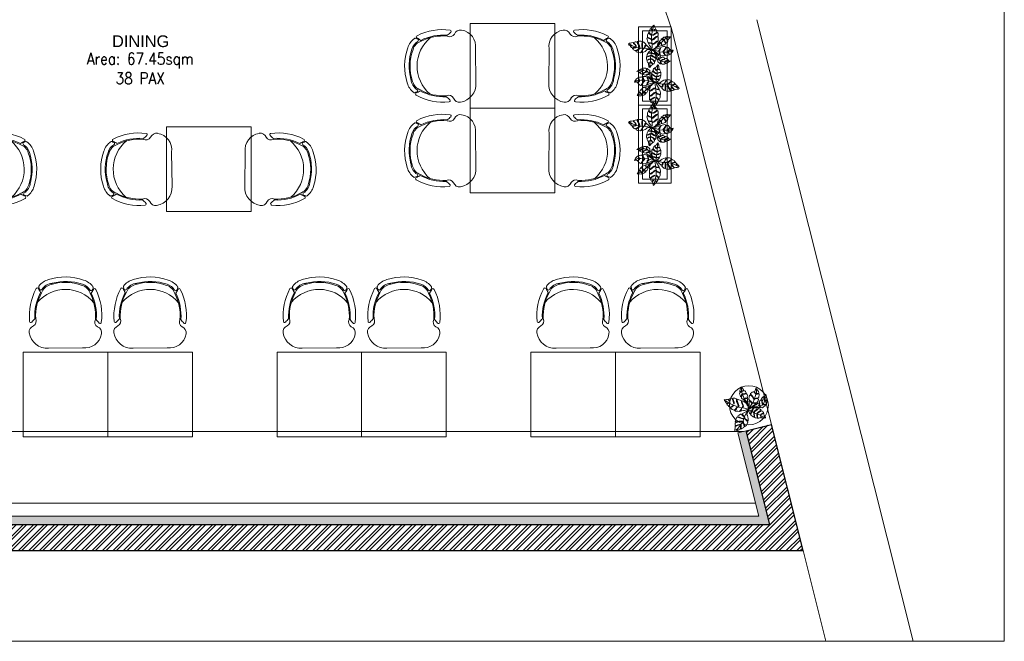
# Model space of a CAD drawing. Header units: millimetres. Extents: x 297264 to 416219, y -77299 to -23696.
# Tile 120 of 187: x 328879 to 336444, y -34256 to -29481. Entities that reach past the tile are written whole.
import ezdxf

# ---------------------------------------------------------------- set-up
doc = ezdxf.new("R2010")
doc.units = ezdxf.units.MM
doc.header["$LTSCALE"] = 2.5
for name, color, linetype, lineweight in [('ELEVATION 1', 143, 'Continuous', 18), ('ELEVATION 3', 23, 'Continuous', 13), ('FURNITURES', 30, 'Continuous', 15), ('HATCH LIGHT', 250, 'Continuous', 0), ('HATCH MEDIUM', 251, 'Continuous', 5), ('ROOM TEXT', 7, 'Continuous', 5), ('TEXT', 40, 'Continuous', 0), ('TREES', 55, 'Continuous', 5), ('WALL', 132, 'Continuous', 25)]:
    doc.layers.add(name, color=color, linetype=linetype, lineweight=lineweight)
doc.styles.add('MTEXT', font='romans.shx', dxfattribs={"width": 0.85})
doc.styles.add('RG_3F_TITLE BLOCK_A1$0$A1 TBLOCK LBV$0$Style-arial', font='arial.ttf')

# ---------------------------------------------------------------- blocks, each defined once
blk = doc.blocks.new('04P-CH~1')
blk.add_line((-0.6031, 0.6002), (-0.3259, 0.597))
for centre, radius, start, end in [((-0.6123, 0.4516), 0.1489, 86.45826, 170.84441), ((-0.3081, 0.4618), 0.1363, 9.13239, 97.50787), ((-0.2234, 0.474), 0.0508, 290.59406, 10.75195), ((-0.7092, 0.4672), 0.0508, 170.84441, 251.00231), ((-0.7491, 0.3792), 0.0464, 334.70337, 59.67207), ((-0.181, 0.3871), 0.0464, 121.92429, 206.89299), ((-0.3026, 0.3344), 0.456, 173.92961, 208.62433), ((-0.7462, 0.3807), 0.01, 46.56635, 168.96112), ((-0.9103, 0.2073), 0.2488, 38.01323, 46.56635), ((-0.3125, 0.3391), 0.4025, 176.94568, 208.36885), ((-0.3123, 0.339), 0.3954, 177.0537, 208.52316), ((-0.6165, 0.3348), 0.3954, 333.0732, 4.54266), ((-0.6164, 0.3348), 0.4025, 333.22752, 4.65068), ((-0.6261, 0.3299), 0.456, 332.97204, 7.66676), ((-0.0151, 0.2198), 0.2488, 135.03001, 143.58313), ((-0.184, 0.3885), 0.01, 12.63524, 135.03001), ((-0.465, 0.421), 0.2985, 220.6848, 320.38834), ((-0.6935, 0.1195), 0.01, 200.82595, 338.53261), ((-0.5509, 0.0634), 0.1433, 143.88699, 158.53261), ((-0.6722, 0.1012), 0.01, 162.69848, 217.18732), ((-0.5509, 0.0634), 0.1371, 154.57208, 162.69848), ((-0.5651, 0.1825), 0.1445, 217.18732, 254.77146), ((-0.6657, 0.118), 0.01, 32.6756, 154.57208), ((-0.5651, 0.1825), 0.1, 198.86575, 254.77146), ((-0.5651, 0.1825), 0.1095, 212.6756, 265.19021), ((-0.4661, 0.4573), 0.3918, 251.35616, 290.2402), ((-0.4624, 0.4792), 0.4208, 254.83048, 288.66311), ((-0.3595, 0.1854), 0.1, 286.8249, 342.73061), ((-0.3595, 0.1854), 0.1095, 286.8249, 328.92077), ((-0.3595, 0.1854), 0.1445, 286.8249, 324.40904), ((-0.2571, 0.1237), 0.01, 27.02428, 148.92077), ((-0.3704, 0.0659), 0.1433, 23.06375, 37.70938), ((-0.3704, 0.0659), 0.1371, 18.89788, 27.02428), ((-0.2501, 0.1071), 0.01, 324.40904, 18.89788), ((-0.2294, 0.126), 0.01, 203.06375, 340.77041), ((-0.4661, 0.456), 0.435, 251.64897, 289.94739), ((-0.5751, 0.0635), 0.01, 75.17077, 85.19021)]:
    blk.add_arc(centre, radius, start, end)
blk = doc.blocks.new('Table chair 1')
at = {"layer": 'FURNITURES'}
blk.add_lwpolyline([(-325, 325), (-325, -325), (325, -325), (325, 325)], close=True, dxfattribs=at)
at = {"layer": 'FURNITURES', "xscale": 946.5666576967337, "yscale": 946.5666576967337, "zscale": 946.5666576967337, "rotation": 180}
blk.add_blockref('04P-CH~1', (-439.7, 845.5), dxfattribs=at)
at = {"layer": 'FURNITURES', "xscale": -946.5666576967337, "yscale": 946.5666576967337, "zscale": 946.5666576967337}
blk.add_blockref('04P-CH~1', (-439.7, -850), dxfattribs=at)
blk = doc.blocks.new('BİTKİ')
for p, q in [((10469.1, 11260.2), (10473, 11263.8)), ((10473, 11263.8), (10478.4, 11267.5)), ((10478.4, 11267.5), (10482.5, 11270.6)), ((10455.8, 11251.4), (10459.5, 11253.9)), ((10459.5, 11253.9), (10465.7, 11257.6)), ((10465.7, 11257.6), (10469.1, 11260.2))]:
    blk.add_line(p, q)
for points in [[(10454.6, 11252), (10452.2, 11254), (10449.9, 11255.8), (10447.4, 11257.4), (10444.6, 11258.7), (10442.9, 11259.6), (10443, 11260.4), (10444.9, 11261.5), (10446.8, 11261.7), (10448.7, 11261.4), (10448.8, 11262.4), (10447.2, 11262.7), (10444.9, 11262.8), (10442.7, 11261.5), (10440.3, 11261), (10438.6, 11262.1), (10436.7, 11263.2), (10435.2, 11264.5), (10434.1, 11266.1), (10434.8, 11267.3), (10438.4, 11268.5), (10441.3, 11268.6), (10444, 11268.5), (10443.8, 11269.6), (10441.7, 11269.8), (10439.2, 11269.7), (10435.8, 11268.8), (10433.5, 11268.2), (10432.3, 11269), (10431.9, 11270.8), (10431.9, 11272.4), (10432.1, 11274.8), (10434.3, 11275.6), (10436.8, 11275.6), (10437.7, 11276.4), (10436.6, 11276.7), (10434.4, 11276.2), (10432.6, 11275.7), (10432.2, 11276.2), (10432.4, 11278.4), (10430.6, 11280), (10428.9, 11281.3), (10430.9, 11281.8), (10433.2, 11282.3), (10436.1, 11282.7), (10438.4, 11282.2), (10439.1, 11281.1), (10438.1, 11278.6), (10437.7, 11277.1), (10438.7, 11277.1), (10439.5, 11279.2), (10440.1, 11280.8), (10440.5, 11281.9), (10442.4, 11280.5), (10444.2, 11279.2), (10445.7, 11277.9), (10445.6, 11276.4), (10444.4, 11273.2), (10444.4, 11271.7), (10445, 11270.7), (10445.3, 11271.9), (10445.4, 11273.4), (10446.5, 11275.4), (10448.4, 11275.9), (10450.4, 11274.3), (10451.4, 11272.5), (10452.4, 11270.4), (10451.7, 11269.1), (10450.1, 11266.2), (10449, 11264.4), (10449.8, 11264.7), (10451, 11266), (10452.4, 11268), (10453.1, 11268.1), (10453.3, 11267.1), (10453.5, 11264.9), (10453.6, 11262.5), (10454.6, 11252)], [(10454, 11253.4), (10451.3, 11258.7), (10448.3, 11265), (10444.3, 11270.3), (10440.1, 11274.6), (10436.1, 11278.6), (10433.1, 11280.4), (10430.4, 11281)], [(10455.7, 11261.5), (10457.4, 11266.1), (10459.6, 11271.7), (10460.7, 11276.9), (10458.7, 11280.8), (10455, 11285.3), (10451.1, 11289.1)], [(10444.4, 11255.6), (10436, 11254.5), (10431.3, 11255.3), (10424.9, 11255.6), (10420.4, 11257.4), (10415.5, 11259.8)], [(10453.1, 11249.9), (10448, 11244.6), (10443, 11238.5), (10438.2, 11234), (10430.8, 11228.7), (10423.6, 11224.7), (10421, 11223.7)], [(10457.1, 11247.7), (10463.6, 11238.2), (10468.2, 11233.3), (10471.7, 11227.6), (10475.3, 11219.1), (10476.2, 11213.7)]]:
    blk.add_lwpolyline(points)
for points in [[(10446.9, 11291.8), (10449.4, 11291), (10451.7, 11290.2), (10455.1, 11288.9), (10456.3, 11288.4), (10456.6, 11285.7), (10456.3, 11284.3), (10456.8, 11283.6), (10457.2, 11284.3), (10457.6, 11285.7), (10457.4, 11287.1), (10458, 11287.9), (10459.5, 11287.3), (10460.5, 11286), (10462.9, 11283.4), (10462.7, 11282.2), (10461.7, 11280.3), (10460.4, 11278.9), (10460.4, 11278.2), (10461.1, 11278.7), (10463, 11280.4), (10464, 11281.6), (10464.4, 11280.9), (10464.5, 11279.4), (10464.6, 11277.2), (10464.8, 11274.9), (10463.1, 11273.3), (10460.9, 11272.5), (10459.8, 11271.4), (10460.8, 11271.7), (10462.2, 11272.4), (10462.9, 11271.9), (10462.4, 11270.8), (10460.3, 11267.2), (10456.6, 11261.4), (10454.6, 11258.4), (10454.8, 11262.8), (10455, 11267.7), (10453.7, 11271.9), (10455.1, 11273.6), (10456.8, 11272.9), (10458.3, 11270.6), (10458.8, 11270.8), (10458, 11272.7), (10456.4, 11274.2), (10454.5, 11274.5), (10453, 11275.1), (10451.9, 11277), (10451, 11279.2), (10452.8, 11280.1), (10455.4, 11278.7), (10458.4, 11277.8), (10459.5, 11278.1), (10457.6, 11278.9), (10455.4, 11279.7), (10453.7, 11280.8), (10451.9, 11281), (10450.4, 11281), (10449.4, 11282.8), (10448.8, 11284.7), (10448.5, 11285.9), (10450.5, 11285.8), (10453.4, 11284.2), (10455.2, 11283.9), (10454.3, 11284.8), (10451.4, 11286.2), (10450.1, 11286.7), (10448.5, 11286.9), (10449.2, 11288.6), (10449.5, 11289.4)], [(10449.5, 11254.1), (10444.6, 11254.9), (10442.2, 11254.1), (10437.8, 11252.6), (10436.7, 11252.8), (10436, 11253.3), (10435.1, 11254.4), (10434.3, 11254.3), (10435.3, 11252.9), (10435.7, 11251.9), (10434.6, 11251.6), (10433.3, 11251.3), (10431.6, 11250.7), (10429.8, 11251.5), (10428.7, 11252.8), (10427.3, 11254.5), (10425.9, 11255.2), (10426, 11254.1), (10427.1, 11253.3), (10428.5, 11251.8), (10429, 11250.8), (10428.1, 11250.6), (10425.7, 11251.2), (10423.2, 11251.6), (10422.1, 11252.6), (10421.7, 11254.7), (10421.1, 11256.9), (10420.6, 11256), (10421, 11254.6), (10420.4, 11253.3), (10418.6, 11254.5), (10417, 11256.5), (10415.6, 11258.4), (10414.1, 11260.2), (10417.9, 11261), (10419.6, 11260.6), (10420.7, 11260.9), (10421.5, 11259.8), (10421.3, 11258.2), (10422, 11257.3), (10422.1, 11258.7), (10422.3, 11260.4), (10421.9, 11261.3), (10423.3, 11262.1), (10425.2, 11262.8), (10427.5, 11262.8), (10427.7, 11260.3), (10426.8, 11258.1), (10426.1, 11256.5), (10426.8, 11256.1), (10427.6, 11257.6), (10428.5, 11259.3), (10428.9, 11261.4), (10429.4, 11262.5), (10431.1, 11262.6), (10433.2, 11261.8), (10434.3, 11261), (10436.1, 11260.4), (10436.2, 11258.9), (10434.9, 11256.9), (10434.3, 11255.8), (10434.9, 11255.5), (10435.3, 11256.5), (10436.8, 11258.5), (10437.3, 11259.5), (10440.5, 11257.9), (10443.9, 11256.3), (10447.7, 11255)], [(10483.2, 11271.2), (10483.1, 11270.1), (10482.9, 11269.1), (10481.8, 11267.7), (10480.6, 11266), (10479.7, 11264.6), (10478.6, 11264.2), (10477.5, 11264.8), (10476, 11265.4), (10475.5, 11265), (10476.7, 11264.6), (10478, 11263.9), (10478.8, 11263.1), (10478.8, 11262.4), (10478.2, 11261.2), (10477.7, 11260), (10477.2, 11259.1), (10475.7, 11258.6), (10473.7, 11259.6), (10472, 11260.4), (10470.6, 11261.1), (10470.4, 11260.3), (10472.5, 11259.3), (10474.6, 11258.5), (10475.9, 11258), (10476.6, 11257.7), (10476.5, 11257.3), (10475.2, 11255.9), (10474, 11254.8), (10472.9, 11253.7), (10471.2, 11254.7), (10469.1, 11255.9), (10467.1, 11256.6), (10466.1, 11257.2), (10465.4, 11257.1), (10465.8, 11256.5), (10467.7, 11255.6), (10469.6, 11255), (10471, 11254.1), (10471.9, 11252.8), (10471.1, 11252.4), (10469.7, 11252), (10468.2, 11251.2), (10466.1, 11250.6), (10464.1, 11251.8), (10462.2, 11253.6), (10460.7, 11254.2), (10461, 11253.5), (10462, 11252.7), (10463.5, 11251.7), (10464.3, 11251), (10465.1, 11250.6), (10464.8, 11250.2), (10463.6, 11250), (10461.8, 11249.9), (10460.2, 11250.2), (10458.2, 11250.3), (10456.1, 11250.7), (10455.5, 11252.5), (10455.4, 11254.5), (10455.1, 11256), (10455.4, 11257.4), (10456.4, 11259.1), (10457.5, 11259.9), (10458.2, 11258.9), (10458.9, 11257), (10459.4, 11255.8), (10460, 11255.2), (10460.7, 11256.1), (10460.2, 11257.4), (10458.4, 11259.9), (10457.8, 11261.2), (10457.8, 11262.1), (10458.6, 11263.4), (10459.8, 11264.9), (10460.6, 11265.8), (10461.9, 11265.8), (10462.6, 11264.1), (10462.9, 11261.1), (10463.3, 11259), (10464.3, 11257.9), (10465, 11258), (10464.2, 11259.7), (10463.9, 11261.7), (10463.7, 11263.6), (10463, 11265.6), (10462.5, 11267), (10462.9, 11268), (10464, 11269.3), (10465.2, 11270.1), (10467.8, 11270.6), (10467.6, 11268.8), (10467.8, 11265.1), (10468.3, 11263.2), (10468.7, 11262.1), (10469.4, 11261.4), (10469.7, 11262.3), (10468.9, 11263.9), (10468.6, 11266.4), (10468.9, 11268.3), (10469.1, 11270.6), (10470.2, 11271.6), (10471.7, 11272), (10472.8, 11272.1), (10474, 11271.6), (10473.8, 11269.2), (10473.4, 11267.1), (10473.5, 11265.6), (10474.3, 11265.8), (10474.4, 11267.4), (10474.6, 11268.9), (10474.6, 11271.1), (10475.2, 11271.5), (10476.2, 11271.3), (10478.6, 11270.7), (10480.7, 11271), (10482.6, 11271.2)], [(10419.2, 11222.4), (10420.4, 11222.5), (10421.9, 11222.6), (10423.5, 11222.5), (10425.3, 11222.6), (10426.7, 11222.6), (10427.4, 11223.6), (10427.7, 11224.9), (10427.4, 11226.7), (10428.1, 11226.5), (10428.4, 11225), (10427.7, 11223.3), (10428.4, 11222.8), (10429.5, 11222.9), (10431.6, 11223.5), (10433.4, 11223.9), (10435.3, 11224.7), (10435.7, 11226.5), (10436.1, 11228.3), (10435.9, 11230), (10435.6, 11231.4), (10436.3, 11231.9), (10436.7, 11230.1), (10436.9, 11228.6), (10436.7, 11226.9), (10436.6, 11225.9), (10436.8, 11225), (10438, 11225.4), (10441, 11226.4), (10442.7, 11227.6), (10443.9, 11228.9), (10443.6, 11231.9), (10442.4, 11234), (10441.7, 11236.3), (10442.5, 11237.1), (10442.8, 11235.1), (10444, 11233.2), (10444.5, 11231.3), (10444.9, 11229.9), (10445.6, 11229.5), (10446.7, 11230.2), (10447.9, 11231.7), (10449, 11233.7), (10450.5, 11236.2), (10449.9, 11238), (10448.3, 11240.5), (10446.8, 11242.5), (10448.1, 11242.2), (10449.8, 11239.7), (10450.3, 11238.7), (10450.6, 11238.1), (10451.2, 11238.2), (10452, 11240.1), (10452.8, 11242.8), (10453.3, 11244.4), (10453.7, 11246.4), (10454.2, 11247.8), (10455.9, 11250.7), (10453.6, 11251.8), (10450.6, 11253.3), (10448.4, 11253.6), (10446.2, 11253.4), (10444.2, 11253.8), (10441.8, 11252.8), (10439.7, 11251.4), (10436.6, 11249.4), (10437, 11248.6), (10438.8, 11247.7), (10441, 11247.7), (10443.3, 11247.5), (10445.5, 11246.8), (10447, 11245.7), (10446.9, 11245.1), (10446.1, 11244.8), (10444.2, 11246.3), (10441.6, 11246.4), (10439.9, 11246.5), (10437.2, 11247.3), (10435.5, 11248.4), (10433.7, 11246.7), (10431.9, 11245.1), (10430, 11243.5), (10430.2, 11242.6), (10431.4, 11241.9), (10435, 11241.1), (10437.3, 11240.8), (10439.2, 11240.6), (10441.9, 11239.9), (10441.8, 11238.9), (10438.9, 11239.3), (10435.7, 11239.9), (10432.2, 11240.1), (10430.4, 11241), (10429.1, 11242.1), (10428, 11241.9), (10426.1, 11240.1), (10425.2, 11239.3), (10424.3, 11237.7), (10424.5, 11236.9), (10426.2, 11236.9), (10428.5, 11236.1), (10431.6, 11235.5), (10433.3, 11234.7), (10434.2, 11234.1), (10433.7, 11233.6), (10432.1, 11234.1), (10429.6, 11234.8), (10426.9, 11235.5), (10424.7, 11235.5), (10422.9, 11234.4), (10422.5, 11233.4), (10422.4, 11231.7), (10423, 11230.2), (10425.7, 11229.7), (10426.1, 11228.6), (10424.6, 11229.1), (10423, 11229.3), (10421.9, 11229.3), (10421.5, 11227.9), (10420.7, 11226.2), (10420.4, 11225), (10419.3, 11223.8)], [(10477.8, 11211.6), (10478.2, 11213.1), (10478.4, 11214.2), (10478.3, 11215.5), (10477.3, 11216.5), (10476, 11217.8), (10476.5, 11218.2), (10477.6, 11217.3), (10478.4, 11217.2), (10478.6, 11217.7), (10478.6, 11219.3), (10478.7, 11220.6), (10478.3, 11221.6), (10476.6, 11223), (10474.2, 11224.8), (10472.9, 11225.8), (10472.9, 11226.4), (10473.8, 11226.1), (10476.2, 11224.5), (10478.3, 11222.5), (10479.1, 11222.8), (10479.1, 11224.7), (10479.3, 11226.1), (10479.3, 11227.4), (10478.9, 11228.7), (10477.6, 11229.9), (10474.8, 11231), (10472.4, 11231.6), (10469.7, 11232.1), (10469, 11232.8), (10469.8, 11233), (10471.2, 11232.6), (10473.5, 11232.2), (10476.5, 11231.8), (10478.1, 11230.9), (10478.8, 11232.2), (10477.7, 11234.7), (10477.2, 11235.8), (10476.2, 11237), (10474.3, 11239.6), (10471.4, 11239.3), (10469.5, 11238.5), (10466.8, 11237.8), (10465.3, 11238), (10464.3, 11238.3), (10465.1, 11238.6), (10466.8, 11238.5), (10469, 11239.4), (10471.6, 11240.2), (10472.6, 11240.8), (10472, 11241.4), (10469.4, 11242.9), (10466.4, 11244.2), (10464.1, 11244.8), (10461.5, 11244.8), (10460.2, 11245.8), (10456.5, 11250.1), (10456.7, 11246.9), (10456.5, 11243.9), (10456.5, 11238.1), (10456.8, 11237.9), (10458.7, 11237.8), (10461.7, 11239.1), (10463.2, 11238.7), (10462.1, 11238.2), (10459.4, 11236.6), (10456.6, 11236.4), (10455.8, 11235.6), (10455.7, 11235.5), (10455.7, 11234.9), (10455.8, 11232.4), (10455.9, 11230.5), (10456.3, 11229.2), (10457.6, 11229.1), (10459.3, 11230.7), (10461.3, 11232.4), (10463.9, 11234.6), (10465.2, 11235.5), (10465, 11234.9), (10463.5, 11232.8), (10460.7, 11230.3), (10457.9, 11228), (10457.2, 11226.9), (10457.9, 11225.4), (10460, 11223.2), (10461.4, 11221.4), (10462.9, 11220.3), (10463.8, 11222.3), (10464.8, 11226.4), (10466.5, 11229.3), (10467.6, 11231.3), (10468.1, 11230.7), (10466.8, 11228.7), (10465.9, 11226.3), (10465.3, 11223.4), (10464.4, 11221), (10464.8, 11219.3), (10466.6, 11218.1), (10468.7, 11216.8), (10469.8, 11219.2), (10469.9, 11221.7), (10470.6, 11224.7), (10471.6, 11226), (10471.2, 11224), (10470.5, 11220.8), (10470.4, 11217.9), (10469.8, 11216.4), (10472.2, 11214.6), (10474.2, 11213), (10475.5, 11212), (10476.5, 11211.9)]]:
    blk.add_lwpolyline(points, close=True)
for radius, start, end in [(14, 128.4633, 135.7724), (14, 111.8281, 114.76), (19.2, 79.7288, 80.5286), (14, 70.3301, 73.5895), (19.2, 299.1766, 301.4938)]:
    blk.add_arc((10455.1, 11251.8), radius, start, end)
blk = doc.blocks.new('dszv')
at = {"layer": 'HATCH MEDIUM'}
for points in [[(0, 0), (600, 0), (600, 250), (0, 250)], [(30, 30), (570, 30), (570, 220), (30, 220)]]:
    blk.add_lwpolyline(points, close=True, dxfattribs=at)
at = {"layer": 'HATCH MEDIUM', "xscale": 4.078189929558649, "yscale": 4.078189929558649, "zscale": 4.078189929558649}
for p, rotation in [((-62291.1, -4545.8), 317.1559511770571), ((62893.9, 4778.5), 137.1559511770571)]:
    blk.add_blockref('BİTKİ', p, dxfattribs=dict(at, rotation=rotation))
blk = doc.blocks.new('sdfvx')
at = {"layer": 'TREES'}
for p, q in [((2.9, 3.2), (23.7, -7.5)), ((23.7, -7.5), (56.9, -26.3)), ((56.9, -26.3), (77.7, -35.4)), ((77.7, -35.4), (104.4, -43.9)), ((104.4, -43.9), (135.7, -59.1)), ((135.7, -59.1), (160.2, -69.7))]:
    blk.add_line(p, q, dxfattribs=at)
for points in [[(-1.3, 38.9), (-10.2, 63.8), (-20.1, 72.7), (-38.5, 89.1), (-41, 94.8), (-40, 99.2), (-37.3, 106.3), (-39.7, 109.6), (-43.8, 101.4), (-47.3, 97), (-51.7, 101.3), (-56.3, 106.6), (-63.8, 112.6), (-64.3, 123), (-61.4, 131.8), (-57.4, 142.4), (-57.9, 150.7), (-62.5, 147.3), (-63.1, 140.3), (-66.7, 129.6), (-69.9, 124.7), (-73, 128.9), (-76.7, 141), (-81.1, 153.7), (-79.6, 161.3), (-71, 168.8), (-62.4, 177.1), (-67.7, 177.4), (-73.1, 171.6), (-80.7, 171), (-79.9, 182.5), (-74.7, 195), (-69.7, 206.8), (-65.6, 218.2), (-52.1, 202.6), (-49.2, 193.9), (-45.2, 189.6), (-48.3, 182.9), (-55.8, 179.5), (-58.2, 174.4), (-51.6, 177.2), (-43.2, 180.6), (-40.1, 184.7), (-32.8, 180.7), (-24.7, 173.7), (-18.8, 162.9), (-29.3, 155.8), (-42, 154.3), (-50.9, 153), (-51.1, 148.9), (-42.3, 149.3), (-31.9, 149.5), (-21.4, 153), (-15.1, 153.7), (-10, 145.9), (-8.3, 134.5), (-9.4, 127.2), (-7.5, 117.4), (-13.9, 112.9), (-26.6, 113.9), (-32.9, 113.6), (-33, 110.2), (-27.1, 110.6), (-14, 109.2), (-8.2, 109.6), (-7.2, 90.4), (-5.9, 70.7), (-1.8, 49.8)], [(-226.4, 96.3), (-222.5, 90.6), (-218.1, 84.3), (-214.3, 76.7), (-209.3, 68.5), (-205.8, 62.3), (-199.3, 61.8), (-192.5, 63.4), (-185, 69.4), (-184.2, 65.8), (-190.2, 60.5), (-199.7, 59.2), (-200.3, 54.9), (-197, 50), (-189, 41.8), (-182.1, 34.7), (-173.8, 27.7), (-164.1, 30.8), (-154.9, 33.8), (-148, 39), (-141.9, 44.3), (-137.8, 41.9), (-144.9, 35.5), (-151.8, 30.7), (-159.8, 27.1), (-164.9, 25.1), (-168.4, 22.1), (-163.4, 17.4), (-150.9, 6.4), (-141, 1.5), (-132.1, -0.7), (-118.9, 8.4), (-112.5, 19.4), (-103.6, 28.7), (-97.7, 26.9), (-106.5, 20.7), (-112, 10.1), (-119.2, 2.7), (-124.9, -2.6), (-124.6, -7.1), (-118.5, -10.1), (-108.5, -11.6), (-96.6, -11.5), (-81.3, -12), (-74.5, -4.6), (-66.8, 9.3), (-62, 21.4), (-59.9, 14.5), (-66.7, 0.5), (-70.1, -4.8), (-71.8, -7.6), (-70, -10.1), (-59.2, -8.5), (-44.6, -5.3), (-36.4, -3.4), (-25.8, -0.1), (-18.2, 1), (-0.1, 1), (-1.3, 14.4), (-2.3, 32.1), (-6.4, 42.9), (-13, 52.6), (-16.8, 62.8), (-27.5, 71), (-39.3, 77.5), (-56.6, 86.2), (-59.3, 82.6), (-58.7, 71.5), (-53.1, 61.5), (-47.6, 50.5), (-45.4, 38.3), (-46.3, 28.8), (-49.6, 27.5), (-52.7, 30.6), (-50.9, 43.1), (-57.1, 55.4), (-61.2, 63.5), (-64.8, 78.1), (-64.2, 88.6), (-76.4, 92.5), (-88.6, 96.5), (-100.7, 101.3), (-104.7, 97.9), (-104.8, 90.9), (-99.2, 72), (-94.2, 60.8), (-90.2, 51.4), (-86.5, 37.2), (-91.3, 34.8), (-97.1, 49.7), (-102.7, 65.5), (-110.9, 82.1), (-111.5, 93.2), (-109.9, 101.8), (-113.6, 106.3), (-126.6, 110.8), (-132.6, 112.5), (-142.2, 112.6), (-145.3, 109.5), (-141.2, 101.4), (-139, 88.8), (-133.4, 73), (-132.6, 63.2), (-133.4, 57.6), (-136.8, 58.5), (-138.6, 67.1), (-142, 80.4), (-145.6, 95), (-151.7, 105.1), (-161.5, 110.5), (-166.9, 109.5), (-174.9, 105.8), (-180.3, 99.1), (-175.7, 85.2), (-179.4, 80.5), (-180.9, 88.6), (-184.6, 96.6), (-187.4, 101.9), (-194.7, 99.9), (-204.5, 99.1), (-210.9, 97.3), (-219.5, 99)], [(165.3, 149.4), (168, 135.7), (170.3, 123.2), (173.6, 104), (174.2, 97.3), (162.8, 88.9), (155.4, 86.4), (153.3, 82.6), (157.9, 82.5), (165.2, 84.5), (171.4, 88.6), (176.4, 87.9), (177.7, 79.6), (174, 71.6), (168.5, 54.1), (162.5, 51.5), (150.8, 51.1), (141, 53.5), (137.8, 52), (142, 49.8), (155.1, 45.4), (163, 44.3), (161, 40.6), (154.2, 36), (144.2, 29.8), (134.1, 22.7), (122.5, 26.3), (113, 34.8), (105.2, 36.9), (109.2, 32.8), (116.2, 28.3), (115.5, 23.8), (108.8, 23.2), (87.1, 23.3), (50.4, 25.6), (31.9, 26.7), (52.7, 37.4), (75.6, 49.3), (91.7, 66.2), (103.1, 64), (104.3, 54.8), (97.8, 41.5), (99.6, 39.8), (106.4, 48.4), (109, 59.7), (105.8, 69.2), (104.5, 77.5), (110, 87.8), (118, 97.8), (126.8, 91.5), (127.1, 76.3), (130.8, 60.1), (135.3, 55.9), (133.8, 66.7), (132, 78.6), (132.6, 89.7), (128.7, 98.3), (124.6, 105), (130.5, 114.2), (137.8, 122.3), (142.4, 126.7), (147.2, 117.4), (147.2, 99.7), (150.4, 90.6), (152.3, 96.9), (151.2, 113.8), (150.3, 121.5), (146.8, 129.1), (156.6, 130.2), (161.3, 131.1)], [(165.1, -71.2), (159.6, -74.1), (154.6, -75.3), (145.4, -74.3), (134.4, -73), (125.4, -72.4), (121.2, -68.6), (120.5, -61.7), (119.5, -53.5), (116.4, -52.4), (117.8, -58.4), (118, -66.2), (116.4, -72.4), (113.3, -73.9), (106.1, -74.4), (99.3, -75.4), (93.8, -75.2), (87.5, -69.5), (86.7, -57.8), (86.1, -48.1), (85.7, -40), (81.7, -40.7), (82.2, -53), (84, -64.8), (85.6, -72.1), (86, -76), (83.9, -76.7), (74, -74.3), (65.6, -71.8), (57.6, -69.4), (58.1, -59.2), (57.7, -46.3), (56.1, -35.4), (56.3, -29.3), (53.9, -26.1), (52.1, -29.7), (53, -40.8), (55.2, -50.7), (54.8, -59.7), (51.1, -67.5), (47, -64.7), (41.7, -59.4), (33.7, -54.4), (25.8, -46.5), (26, -34.3), (29.2, -20.6), (28.5, -12.1), (25.8, -15.3), (24.9, -21.9), (24.1, -31.8), (23, -37.1), (23.3, -41.6), (20.5, -41.2), (16.6, -36.5), (11.4, -28), (8.7, -20.2), (4, -10.5), (0, 0), (6.9, 7.7), (15.7, 13.2), (22, 18.4), (29.3, 20.6), (39.7, 20.7), (46, 17.5), (43.2, 11.8), (36.5, 3.4), (32.2, -2.1), (31.3, -6.4), (37.3, -7.3), (41.9, -1.5), (48.6, 13.3), (52.7, 19.4), (56.9, 21.7), (65.2, 21.5), (75, 20.1), (81.5, 18.5), (84.9, 12.6), (78.6, 5.1), (66, -4.3), (57.2, -11.8), (54.6, -18.8), (56.7, -22), (62.7, -14.2), (71.1, -7.3), (79.6, -1.5), (86.6, 6.9), (92, 13.2), (97.6, 14), (106.7, 12), (113.3, 8.8), (122.3, -2.1), (113.4, -6), (97.1, -16.5), (89.3, -23.5), (85.4, -28.4), (84.1, -33.3), (89, -32.7), (94.3, -24.8), (105.1, -16.7), (114.6, -13.3), (125.3, -8), (133, -10.7), (138.6, -16.4), (142.1, -21.4), (143.2, -27.9), (131.4, -33), (120.9, -37), (114.1, -41.5), (116.9, -44.5), (124.5, -40.7), (132, -37.9), (142.5, -32.1), (145.8, -33.8), (147.3, -38.9), (151, -51.6), (157.4, -60.3), (163.3, -68.5)], [(-123.3, -201.7), (-115.2, -199.8), (-109.7, -197.5), (-103.9, -193.6), (-101.9, -186.6), (-99.6, -177.6), (-96.6, -178.6), (-97.7, -186.2), (-96.2, -190.1), (-93, -189.5), (-86.1, -185.3), (-79.5, -182.6), (-75.7, -177.9), (-74, -166.3), (-71.8, -151), (-70.6, -142.4), (-67.8, -140.7), (-66.9, -145.5), (-68.2, -160.6), (-71.6, -175.8), (-68.4, -178.3), (-59.5, -173.5), (-52.9, -170.8), (-46.7, -167.6), (-41.8, -162.6), (-39.4, -153.1), (-41.9, -137.7), (-45.2, -124.7), (-50, -111.1), (-48.8, -106), (-45.6, -109.1), (-43.5, -116.7), (-39.5, -128.1), (-33.8, -143), (-33.6, -152.9), (-25.7, -152.5), (-17.5, -141.2), (-13.6, -136), (-10.4, -128.2), (-3.8, -112.8), (-12.3, -100), (-21, -93.4), (-31.4, -83.1), (-34.5, -75.4), (-35.3, -70.1), (-32.1, -73.1), (-28, -81), (-18.3, -89.1), (-7.8, -99), (-2.4, -101.8), (-1.3, -97.3), (-1.1, -81.2), (-2.8, -64.4), (-6.2, -52), (-12.8, -40.1), (-11.6, -31.5), (-1.8, -3.3), (-15.6, -12.7), (-30.1, -19.5), (-56.8, -34.4), (-57, -36.5), (-52.4, -45.6), (-38.5, -56.1), (-36.4, -63.7), (-41.7, -60.3), (-56.4, -51.8), (-64.2, -39.6), (-70.3, -38.2), (-71, -37.8), (-73.4, -39.2), (-84.9, -46.4), (-93.4, -51.9), (-98.3, -56.9), (-95.6, -63), (-83.6, -66.8), (-70.3, -71.8), (-53.5, -77.8), (-46.3, -81.5), (-49.5, -82.1), (-63.3, -80.6), (-81.6, -74.3), (-99.8, -67.6), (-106.5, -67.1), (-111.7, -74.2), (-116.5, -89.6), (-120.7, -100.9), (-122.1, -110.6), (-110.6, -109.6), (-88.9, -103.4), (-71.2, -103.3), (-59.3, -103.5), (-60.4, -107.5), (-73.3, -106.7), (-86.6, -108.9), (-101.8, -113.5), (-115.1, -115.7), (-121.6, -121.5), (-122.8, -133.3), (-123.1, -146.2), (-109.4, -145.1), (-97.1, -139.1), (-81.9, -134.5), (-73.3, -135.7), (-83.6, -138.9), (-99.9, -143.8), (-113.4, -151.2), (-121.9, -152.6), (-124.2, -168.4), (-126.1, -181.6), (-127.3, -190.3), (-125.5, -195.2)]]:
    blk.add_lwpolyline(points, close=True, dxfattribs=at)
for points in [[(-7.7, 66.8), (-34.5, 102.6), (-43.2, 125.8), (-58.3, 156.2), (-62.1, 181.6), (-63.4, 210.4)], [(2.2, 10.2), (5, 26.5), (7.7, 41.8), (8.4, 57.4), (7.3, 73.8), (6.7, 84), (10.9, 85.4), (20.8, 79.9), (26.7, 71.5), (30.3, 61.8), (35.2, 64.2), (32.3, 72.2), (26.8, 83.1), (15.1, 89.8), (6.3, 99.2), (6.9, 110.2), (7.1, 121.9), (9.1, 132.2), (13.9, 141.1), (21, 141.1), (36.3, 127.8), (44, 114.5), (50.8, 101.9), (54.9, 105.9), (50.8, 116.1), (43.8, 127.2), (30.5, 140.8), (22.2, 149.5), (22.3, 157.1), (29.8, 163.6), (36.9, 167.7), (48.9, 173), (57.9, 165.2), (64.3, 153.6), (70.6, 151.7), (68.9, 157.5), (61, 166.2), (54, 173.3), (55.4, 176.1), (65.7, 181.2), (68.5, 193.5), (70.1, 204.9), (77.6, 196.7), (85.9, 187.4), (95.3, 175.5), (99.2, 163.8), (95.7, 157.2), (81.7, 155.2), (73.9, 153.2), (76.3, 148.9), (88.2, 150.7), (97, 152), (103.2, 153.1), (101.4, 140.7), (100.2, 128.7), (98.3, 118.9), (91.2, 115.3), (73.5, 112.3), (66.4, 108.3), (63.1, 103.2), (69.4, 104.8), (77, 108.3), (88.7, 108.6), (96.2, 101), (93.8, 87.6), (88.4, 78.3), (81.4, 68.2), (73.3, 68.3), (56, 67.8), (45, 68.4), (48.1, 65.4), (57.4, 63), (70.4, 62.2), (72.5, 59.3), (68.4, 55.4), (58.9, 49.1), (48.3, 42.1), (2.2, 10.2)], [(7.1, 16.6), (24.6, 42.9), (45.7, 73.3), (59.9, 105.2), (68.8, 135.8), (76.5, 164.5), (77.1, 183.1), (72.5, 197)], [(49, 29.8), (74.4, 33.8), (106, 38.8), (132.5, 47.2), (145.5, 66.6), (156.7, 95.3), (163.7, 123.1)], [(-11.4, 11.4), (-48.8, 21.2), (-90, 28.5), (-123.3, 39), (-167.1, 59.3), (-204.3, 81.9), (-215.3, 91.4)], [(-10.9, -12.4), (-38, -67.1), (-48.5, -100.9), (-65.4, -131.7), (-95.4, -170.4), (-117.8, -189)]]:
    blk.add_lwpolyline(points, dxfattribs=at)
for radius, start, end in [(74.1, 67.95601, 75.26504), (74.1, 51.32077, 54.25267), (74.1, 9.82277, 13.08212), (101.6, 19.22151, 20.02126), (101.6, 238.66923, 240.98647)]:
    blk.add_arc((2.6, 7.3), radius, start, end, dxfattribs=at)

msp = doc.modelspace()

# ---------------------------------------------------------------- hatches: boundary and pattern name
at = {"layer": 'HATCH LIGHT', "true_color": 0x636466}
h = msp.add_hatch(dxfattribs=at)
h.set_pattern_fill('ANSI32', color=251, scale=6)
h.set_pattern_definition([(45, (257511.52, -46725.026), (-40.411153, 40.411153), []), (45, (257538.46, -46725.026), (-40.411153, 40.411153), [])])
h.paths.add_polyline_path([(334654.4, -32590), (334460.4, -32638.8), (334642, -33359.7), (322089.3, -33359.6, -0.000263), (322074.8, -33559.6), (334898.6, -33559.7)])
h.paths.add_polyline_path([(322503.3, -25157.1), (322303.2, -25157.1, -0.011972), (321822, -34256), (322022.5, -34256, 0.01196)])
h.paths.add_polyline_path([(322486.9, -25697.6), (332165.8, -26046.6, 0.003501), (332659.9, -26800.6), (332827.5, -26691.5), (332277.4, -25850.5), (322493.1, -25497.7, -0.000262)])
h = msp.add_hatch(dxfattribs=at)
h.set_pattern_fill('ANSI36', color=251, scale=7)
h.set_pattern_definition([(45, (257511.52, -46725.026), (11.786586, 43.2174826), [55.5625, -11.1125, 0, -11.1125])])
h.paths.add_polyline_path([(334642, -33359.7), (334460.4, -32638.8), (334397.4, -32654.7), (334558.6, -33294.7), (322352.3, -33294.6), (322359.6, -31044.7), (322242.1, -31044.7, -0.003045), (322089.3, -33359.6)])

# ---------------------------------------------------------------- linework, layer by layer
at = {"layer": 'ELEVATION 1'}
msp.add_lwpolyline([(322359.6, -31044.7), (322352.3, -33294.6), (334558.6, -33294.7), (334397.4, -32654.7), (334460.4, -32638.8)], dxfattribs=at)
at = {"layer": 'ELEVATION 3'}
msp.add_lwpolyline([(320881.9, -34256), (336444.4, -34256), (336444.4, -25157.1), (320881.9, -25157.1)], close=True, dxfattribs=at)
msp.add_circle((334481.6, -32443.1), 150, dxfattribs=at)
at = {"layer": 'FURNITURES'}
msp.add_line((322354.4, -32644.6), (334437.1, -32644.7), dxfattribs=at)
for points in [[(329556.4, -32685.5), (329556.4, -32035.5), (328906.4, -32035.5), (328906.4, -32685.5)], [(330206.4, -32685.5), (330206.4, -32035.5), (329556.4, -32035.5), (329556.4, -32685.5)], [(331506.4, -32685.5), (331506.4, -32035.5), (330856.4, -32035.5), (330856.4, -32685.5)], [(332156.4, -32685.5), (332156.4, -32035.5), (331506.4, -32035.5), (331506.4, -32685.5)], [(333456.4, -32685.6), (333456.4, -32035.6), (332806.4, -32035.5), (332806.4, -32685.5)], [(334106.4, -32685.6), (334106.4, -32035.6), (333456.4, -32035.6), (333456.4, -32685.6)]]:
    msp.add_lwpolyline(points, close=True, dxfattribs=at)
msp.add_lwpolyline([(322352.6, -33194.6), (334533.4, -33194.7)], dxfattribs=at)
at = {"layer": 'HATCH MEDIUM', "flags": 128}
msp.add_lwpolyline([(333911.5, -29640, 0.044115), (333788.3, -29286.2, 0.053087), (333561, -28897.4, -0.00866), (332285.2, -27049.9, -0.00866)], format="xyb", dxfattribs=at)
for points in [[(334541.8, -29481.3), (335744.2, -34256)], [(333911.5, -29640), (334654.4, -32590)], [(334898.6, -33559.7), (335073.9, -34256)]]:
    msp.add_lwpolyline(points, dxfattribs=at)
at = {"layer": 'WALL'}
for p, q in [((334460.4, -32638.8), (334654.4, -32590)), ((334898.6, -33559.7), (334654.4, -32590)), ((334642, -33359.7), (334460.4, -32638.8)), ((322089.3, -33359.6), (334642, -33359.7)), ((322074.8, -33559.6), (334898.6, -33559.7))]:
    msp.add_line(p, q, dxfattribs=at)

# ---------------------------------------------------------------- block references
at = {"rotation": 269.9995000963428}
for p in [(332666.3, -29836.3), (332666.3, -30486.3), (328184.4, -30629.6), (330331.3, -30629.6)]:
    msp.add_blockref('Table chair 1', p, dxfattribs=at)
at = {"layer": 'FURNITURES', "xscale": -946.5666576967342, "yscale": 946.5666576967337, "zscale": 946.5666576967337, "rotation": 179.9995000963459}
for p in [(329671.1, -31437), (330321.1, -31437), (331621.1, -31437), (332271.1, -31437), (333571.1, -31437.1), (334221.1, -31437.1)]:
    msp.add_blockref('04P-CH~1', p, dxfattribs=at)
at = {"layer": 'TREES', "rotation": 270}
for p in [(333634.7, -29536.9), (333634.7, -30136.9)]:
    msp.add_blockref('dszv', p, dxfattribs=at)
at = {"layer": 'TREES', "xscale": 0.8164613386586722, "yscale": 0.8164613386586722, "zscale": 0.8164613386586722}
msp.add_blockref('sdfvx', (334476.9, -32480), dxfattribs=at)

# ---------------------------------------------------------------- texts
at = {"layer": 'ROOM TEXT', "insert": (330386.5, -29976.5, 0.2), "char_height": 90, "attachment_point": 9, "style": 'MTEXT'}
msp.add_mtext_dynamic_manual_height_columns('\\A1;\\pxqc;Area: 67.45sqm\\P38 PAX', width=1162.931, gutter_width=1.8, heights=[0], dxfattribs=at)
at = {"layer": 'TEXT', "insert": (330445.6, -29601.6), "char_height": 90, "width": 1274.194, "attachment_point": 3, "style": 'RG_3F_TITLE BLOCK_A1$0$A1 TBLOCK LBV$0$Style-arial'}
msp.add_mtext('\\pxqc;DINING', dxfattribs=at)

doc.saveas('drawing.dxf')
